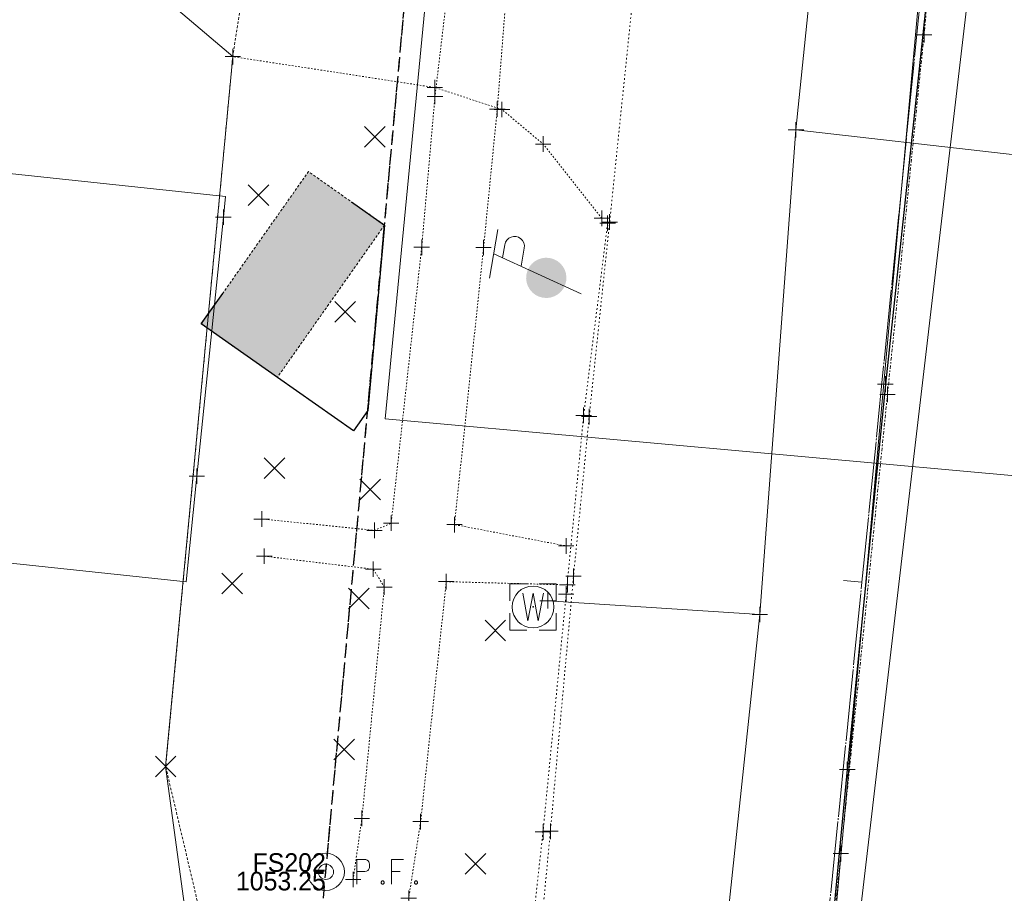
# Model space of a CAD drawing. Header units: feet. Extents: x 1620404 to 1693143, y 557267 to 607752.
# Tile 9 of 107: x 1620874 to 1620938, y 607151 to 607208. Entities that reach past the tile are written whole.
import ezdxf
from ezdxf.enums import TextEntityAlignment as Align

# ---------------------------------------------------------------- set-up
doc = ezdxf.new("R2010")
doc.units = ezdxf.units.FT
doc.header["$MEASUREMENT"] = 0
for name, pattern in [('cl', [5, 0.09375, -0.09375, 4.625, -0.09375, 0.09375]), ('cl20', [100, 5, -5, 80, -5, 5]), ('constlimit', [0]), ('DGN Style 1', [0.16325, 0.000271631, -0.162979]), ('DGN Style 2', [0.271631, 0.162979, -0.108652]), ('DGN Style 4', [0.434882, 0.217305, -0.108652, 0.000271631, -0.108652]), ('DGN Style 5', [0.190142, 0.081489, -0.108652]), ('esmtshex', [4.75, 0.8, -0.325, -0.325, 0.8, -0.3, 0.8, -0.3, 0.8, -0.3]), ('esmtswex', [4.75, 0.8, -0.325, -0.325, 0.8, -0.3, 0.8, -0.3, 0.8, -0.3]), ('sanex', [0]), ('waterex', [0])]:
    doc.linetypes.add(name, pattern=pattern)
for name, color, linetype, lineweight in [('BD_X_Building', 241, 'Continuous', 0), ('DT_X_TIN_Hull', 5, 'Continuous', 0), ('GE_X_Alignment', 7, 'cl', 0), ('GE_X_Alignment_100_Stations', 7, 'Continuous', 0), ('PV_X_COP', 4, 'DGN Style 4', 0), ('PV_X_Curb', 120, 'DGN Style 1', 0), ('PV_X_Driveway', 7, 'DGN Style 5', 0), ('PV_X_Walk', 120, 'DGN Style 5', 0), ('RW_P_Const_Limits', 120, 'constlimit', 0), ('RW_X_CL_20', 6, 'cl20', 0), ('RW_X_Esmt_SH', 6, 'esmtshex', 30), ('RW_X_Esmt_SW', 6, 'esmtswex', 30), ('SV_X_Mon_Cells_Found', 7, 'Continuous', 0), ('SV_X_Random_Point (Construction)', 7, 'Continuous', 0), ('SV_X_Text_Elevation', 93, 'Continuous', 0), ('SV_X_Text_Name', 61, 'Continuous', 0), ('UT_P_Misc_Cells', 7, 'Continuous', 13), ('UT_X_Sanitary_Line', 3, 'sanex', 0), ('UT_X_Water', 133, 'waterex', 0), ('UT_X_Water_Cells', 133, 'Continuous', 0), ('UT_X_Water_Cells (Construction)', 133, 'Continuous', 0), ('XS_X_Ground_Line', 3, 'DGN Style 2', 13)]:
    doc.layers.add(name, color=color, linetype=linetype, lineweight=lineweight)
doc.layers.add('PM_X_Surveyed_Line', color=1, linetype='Continuous', lineweight=30, plot=False)
doc.layers.add('RW_X_Easement_Area', color=3, linetype='DGN Style 2', lineweight=0, plot=False, transparency=0.5)
doc.layers.add('SV_X_Shot_Marker (Construction)', color=40, linetype='Continuous', lineweight=0, transparency=0.5)
doc.styles.add('Style-font30', font='font30.shx')

# ---------------------------------------------------------------- blocks, each defined once
blk = doc.blocks.new('IPIPE')
at = {"layer": 'SV_X_Mon_Cells_Found', "color": 7, "linetype": 'Continuous', "lineweight": 0, "flags": 128}
for points in [[(0.0999, -0.04), (0.0999, 0.04), (0.1263, 0.04), (0.1291, 0.0394), (0.1329, 0.0381), (0.1346, 0.0368), (0.1362, 0.0356), (0.1384, 0.0324), (0.1401, 0.0293), (0.1412, 0.0242), (0.1412, 0.0167), (0.1406, 0.0142), (0.1395, 0.0104), (0.1373, 0.006), (0.1351, 0.0041), (0.1335, 0.0028), (0.1307, 0.0016), (0.1263, 0.0009), (0.0999, 0.0009)], [(0.2503, 0.04), (0.2123, 0.04), (0.2123, -0.04)], [(0.2123, 0.0009), (0.2393, 0.0009)], [(0.182, -0.0293), (0.1847, -0.0293), (0.1864, -0.0305), (0.188, -0.0331), (0.188, -0.0362), (0.1864, -0.0387), (0.1847, -0.04), (0.182, -0.04), (0.1803, -0.0387), (0.1787, -0.0362), (0.1787, -0.0331), (0.1803, -0.0305), (0.182, -0.0293)], [(0.2895, -0.0293), (0.2922, -0.0293), (0.2939, -0.0305), (0.2955, -0.0331), (0.2955, -0.0362), (0.2939, -0.0387), (0.2922, -0.04), (0.2895, -0.04), (0.2878, -0.0387), (0.2861, -0.0362), (0.2861, -0.0331), (0.2878, -0.0305), (0.2895, -0.0293)]]:
    blk.add_lwpolyline(points, dxfattribs=at)
at = {"layer": 'SV_X_Mon_Cells_Found', "color": 7, "linetype": 'Continuous', "lineweight": 0}
for radius in [0.06, 0.0247]:
    blk.add_circle((0, 0), radius, dxfattribs=at)
blk = doc.blocks.new('DrawLineAnnotationDirectionLength_1')
at = {"layer": 'GE_X_Alignment_100_Stations'}
blk.add_line((0, 0), (-0.06, 0), dxfattribs=at)
blk = doc.blocks.new('SVPT_553')
at = {"layer": 'SV_X_Shot_Marker (Construction)', "transparency": 33554495}
for p, q in [((-0.025, 0), (0.025, 0)), ((0, 0.025), (0, -0.025))]:
    blk.add_line(p, q, dxfattribs=at)
blk.add_point((0, 0), dxfattribs=at)
blk = doc.blocks.new('SVPT_554')
at = {"layer": 'SV_X_Shot_Marker (Construction)', "transparency": 33554495}
for p, q in [((-0.025, 0), (0.025, 0)), ((0, 0.025), (0, -0.025))]:
    blk.add_line(p, q, dxfattribs=at)
blk.add_point((0, 0), dxfattribs=at)
blk = doc.blocks.new('SVPT_555')
at = {"layer": 'SV_X_Shot_Marker (Construction)', "transparency": 33554495}
for p, q in [((-0.025, 0), (0.025, 0)), ((0, 0.025), (0, -0.025))]:
    blk.add_line(p, q, dxfattribs=at)
blk.add_point((0, 0), dxfattribs=at)
blk = doc.blocks.new('SVPT_556')
at = {"layer": 'SV_X_Shot_Marker (Construction)', "transparency": 33554495}
for p, q in [((0, 0.025), (0, -0.025)), ((-0.025, 0), (0.025, 0))]:
    blk.add_line(p, q, dxfattribs=at)
blk.add_point((0, 0), dxfattribs=at)
blk = doc.blocks.new('SVPT_557')
at = {"layer": 'SV_X_Shot_Marker (Construction)', "transparency": 33554495}
for p, q in [((-0.025, 0), (0.025, 0)), ((0, 0.025), (0, -0.025))]:
    blk.add_line(p, q, dxfattribs=at)
blk.add_point((0, 0), dxfattribs=at)
blk = doc.blocks.new('SVPT_558')
at = {"layer": 'SV_X_Shot_Marker (Construction)', "transparency": 33554495}
for p, q in [((-0.025, 0), (0.025, 0)), ((0, 0.025), (0, -0.025))]:
    blk.add_line(p, q, dxfattribs=at)
blk.add_point((0, 0), dxfattribs=at)
blk = doc.blocks.new('SVPT_559')
at = {"layer": 'SV_X_Shot_Marker (Construction)', "transparency": 33554495}
for p, q in [((-0.025, 0), (0.025, 0)), ((0, 0.025), (0, -0.025))]:
    blk.add_line(p, q, dxfattribs=at)
blk.add_point((0, 0), dxfattribs=at)
blk = doc.blocks.new('SVPT_560')
at = {"layer": 'SV_X_Shot_Marker (Construction)', "transparency": 33554495}
for p, q in [((-0.025, 0), (0.025, 0)), ((0, 0.025), (0, -0.025))]:
    blk.add_line(p, q, dxfattribs=at)
blk.add_point((0, 0), dxfattribs=at)
blk = doc.blocks.new('SVPT_561')
at = {"layer": 'SV_X_Shot_Marker (Construction)', "transparency": 33554495}
for p, q in [((-0.025, 0), (0.025, 0)), ((0, 0.025), (0, -0.025))]:
    blk.add_line(p, q, dxfattribs=at)
blk.add_point((0, 0), dxfattribs=at)
blk = doc.blocks.new('SVPT_562')
at = {"layer": 'SV_X_Shot_Marker (Construction)', "transparency": 33554495}
for p, q in [((-0.025, 0), (0.025, 0)), ((0, 0.025), (0, -0.025))]:
    blk.add_line(p, q, dxfattribs=at)
blk.add_point((0, 0), dxfattribs=at)
blk = doc.blocks.new('SVPT_563')
at = {"layer": 'SV_X_Shot_Marker (Construction)', "transparency": 33554495}
for p, q in [((-0.025, 0), (0.025, 0)), ((0, 0.025), (0, -0.025))]:
    blk.add_line(p, q, dxfattribs=at)
blk.add_point((0, 0), dxfattribs=at)
blk = doc.blocks.new('SVPT_564')
at = {"layer": 'SV_X_Shot_Marker (Construction)', "transparency": 33554495}
for p, q in [((-0.025, 0), (0.025, 0)), ((0, 0.025), (0, -0.025))]:
    blk.add_line(p, q, dxfattribs=at)
blk.add_point((0, 0), dxfattribs=at)
blk = doc.blocks.new('SVPT_565')
at = {"layer": 'SV_X_Shot_Marker (Construction)', "transparency": 33554495}
for p, q in [((-0.025, 0), (0.025, 0)), ((0, 0.025), (0, -0.025))]:
    blk.add_line(p, q, dxfattribs=at)
blk.add_point((0, 0), dxfattribs=at)
blk = doc.blocks.new('SVPT_566')
at = {"layer": 'SV_X_Shot_Marker (Construction)', "transparency": 33554495}
for p, q in [((-0.025, 0), (0.025, 0)), ((0, 0.025), (0, -0.025))]:
    blk.add_line(p, q, dxfattribs=at)
blk.add_point((0, 0), dxfattribs=at)
blk = doc.blocks.new('SVPT_567')
at = {"layer": 'SV_X_Shot_Marker (Construction)', "transparency": 33554495}
for p, q in [((-0.025, 0), (0.025, 0)), ((0, 0.025), (0, -0.025))]:
    blk.add_line(p, q, dxfattribs=at)
blk.add_point((0, 0), dxfattribs=at)
blk = doc.blocks.new('SVPT_568')
at = {"layer": 'SV_X_Shot_Marker (Construction)', "transparency": 33554495}
for p, q in [((-0.025, 0), (0.025, 0)), ((0, 0.025), (0, -0.025))]:
    blk.add_line(p, q, dxfattribs=at)
blk.add_point((0, 0), dxfattribs=at)
blk = doc.blocks.new('SVPT_569')
at = {"layer": 'SV_X_Shot_Marker (Construction)', "transparency": 33554495}
for p, q in [((-0.025, 0), (0.025, 0)), ((0, 0.025), (0, -0.025))]:
    blk.add_line(p, q, dxfattribs=at)
blk.add_point((0, 0), dxfattribs=at)
blk = doc.blocks.new('SVPT_570')
at = {"layer": 'SV_X_Shot_Marker (Construction)', "transparency": 33554495}
for p, q in [((-0.025, 0), (0.025, 0)), ((0, 0.025), (0, -0.025))]:
    blk.add_line(p, q, dxfattribs=at)
blk.add_point((0, 0), dxfattribs=at)
blk = doc.blocks.new('SVPT_571')
at = {"layer": 'SV_X_Shot_Marker (Construction)', "transparency": 33554495}
for p, q in [((-0.025, 0), (0.025, 0)), ((0, 0.025), (0, -0.025))]:
    blk.add_line(p, q, dxfattribs=at)
blk.add_point((0, 0), dxfattribs=at)
blk = doc.blocks.new('SVPT_572')
at = {"layer": 'SV_X_Shot_Marker (Construction)', "transparency": 33554495}
for p, q in [((-0.025, 0), (0.025, 0)), ((0, 0.025), (0, -0.025))]:
    blk.add_line(p, q, dxfattribs=at)
blk.add_point((0, 0), dxfattribs=at)
blk = doc.blocks.new('SVPT_573')
at = {"layer": 'SV_X_Shot_Marker (Construction)', "transparency": 33554495}
for p, q in [((-0.025, 0), (0.025, 0)), ((0, 0.025), (0, -0.025))]:
    blk.add_line(p, q, dxfattribs=at)
blk.add_point((0, 0), dxfattribs=at)
blk = doc.blocks.new('SVPT_574')
at = {"layer": 'SV_X_Shot_Marker (Construction)', "transparency": 33554495}
for p, q in [((-0.025, 0), (0.025, 0)), ((0, 0.025), (0, -0.025))]:
    blk.add_line(p, q, dxfattribs=at)
blk.add_point((0, 0), dxfattribs=at)
blk = doc.blocks.new('SVPT_575')
at = {"layer": 'SV_X_Shot_Marker (Construction)', "transparency": 33554495}
for p, q in [((-0.025, 0), (0.025, 0)), ((0, 0.025), (0, -0.025))]:
    blk.add_line(p, q, dxfattribs=at)
blk.add_point((0, 0), dxfattribs=at)
blk = doc.blocks.new('SVPT_576')
at = {"layer": 'SV_X_Shot_Marker (Construction)', "transparency": 33554495}
for p, q in [((-0.025, 0), (0.025, 0)), ((0, 0.025), (0, -0.025))]:
    blk.add_line(p, q, dxfattribs=at)
blk.add_point((0, 0), dxfattribs=at)
blk = doc.blocks.new('SVPT_579')
at = {"layer": 'SV_X_Shot_Marker (Construction)', "transparency": 33554495}
for p, q in [((-0.025, 0), (0.025, 0)), ((0, 0.025), (0, -0.025))]:
    blk.add_line(p, q, dxfattribs=at)
blk.add_point((0, 0), dxfattribs=at)
blk = doc.blocks.new('SVPT_580')
at = {"layer": 'SV_X_Shot_Marker (Construction)', "transparency": 33554495}
for p, q in [((-0.025, 0), (0.025, 0)), ((0, 0.025), (0, -0.025))]:
    blk.add_line(p, q, dxfattribs=at)
blk.add_point((0, 0), dxfattribs=at)
blk = doc.blocks.new('SVPT_592')
at = {"layer": 'SV_X_Shot_Marker (Construction)', "transparency": 33554495}
for p, q in [((-0.025, 0), (0.025, 0)), ((0, 0.025), (0, -0.025))]:
    blk.add_line(p, q, dxfattribs=at)
blk.add_point((0, 0), dxfattribs=at)
blk = doc.blocks.new('SVPT_593')
at = {"layer": 'SV_X_Shot_Marker (Construction)', "transparency": 33554495}
for p, q in [((-0.025, 0), (0.025, 0)), ((0, 0.025), (0, -0.025))]:
    blk.add_line(p, q, dxfattribs=at)
blk.add_point((0, 0), dxfattribs=at)
blk = doc.blocks.new('SVPT_594')
at = {"layer": 'SV_X_Shot_Marker (Construction)', "transparency": 33554495}
for p, q in [((0, 0.025), (0, -0.025)), ((-0.025, 0), (0.025, 0))]:
    blk.add_line(p, q, dxfattribs=at)
blk.add_point((0, 0), dxfattribs=at)
blk = doc.blocks.new('SVPT_606')
at = {"layer": 'SV_X_Shot_Marker (Construction)', "transparency": 33554495}
for p, q in [((-0.025, 0), (0.025, 0)), ((0, 0.025), (0, -0.025))]:
    blk.add_line(p, q, dxfattribs=at)
blk.add_point((0, 0), dxfattribs=at)
blk = doc.blocks.new('SVPT_607')
at = {"layer": 'SV_X_Shot_Marker (Construction)', "transparency": 33554495}
for p, q in [((-0.025, 0), (0.025, 0)), ((0, 0.025), (0, -0.025))]:
    blk.add_line(p, q, dxfattribs=at)
blk.add_point((0, 0), dxfattribs=at)
blk = doc.blocks.new('X_93')
at = {"layer": 'SV_X_Random_Point (Construction)', "color": 7, "linetype": 'Continuous', "lineweight": 0, "transparency": 33554559}
for p, q in [((-0.0333, -0.0334), (0.0333, 0.0334)), ((-0.0333, 0.0334), (0.0333, -0.0334))]:
    blk.add_line(p, q, dxfattribs=at)
blk = doc.blocks.new('X_94')
at = {"layer": 'SV_X_Random_Point (Construction)', "color": 7, "linetype": 'Continuous', "lineweight": 0, "transparency": 33554559}
for p, q in [((-0.0333, -0.0334), (0.0333, 0.0334)), ((-0.0333, 0.0334), (0.0333, -0.0334))]:
    blk.add_line(p, q, dxfattribs=at)
blk = doc.blocks.new('WM_4')
at = {"layer": 'UT_X_Water_Cells', "color": 133, "linetype": 'Continuous', "lineweight": 0, "flags": 128}
for points in [[(-0.02, 0.075), (-0.075, 0.075), (-0.075, 0.02)], [(0.075, 0.02), (0.075, 0.075), (0.02, 0.075)], [(-0.0333, 0.045), (-0.0167, -0.045), (0, 0.045), (0.0167, -0.045), (0.0333, 0.045)], [(-0.075, -0.02), (-0.075, -0.075), (-0.02, -0.075)], [(0.02, -0.075), (0.075, -0.075), (0.075, -0.02)]]:
    blk.add_lwpolyline(points, dxfattribs=at)
at = {"layer": 'UT_X_Water_Cells', "color": 133, "linetype": 'Continuous', "lineweight": 0}
blk.add_circle((0, 0), 0.0675, dxfattribs=at)
at = {"layer": 'UT_X_Water_Cells (Construction)', "color": 133, "linetype": 'Continuous', "lineweight": 30}
blk.add_point((0, 0), dxfattribs=at)
blk = doc.blocks.new('X_95')
at = {"layer": 'SV_X_Random_Point (Construction)', "color": 7, "linetype": 'Continuous', "lineweight": 0, "transparency": 33554559}
for p, q in [((-0.0333, -0.0334), (0.0333, 0.0334)), ((-0.0333, 0.0334), (0.0333, -0.0334))]:
    blk.add_line(p, q, dxfattribs=at)
blk = doc.blocks.new('X_96')
at = {"layer": 'SV_X_Random_Point (Construction)', "color": 7, "linetype": 'Continuous', "lineweight": 0, "transparency": 33554559}
for p, q in [((-0.0333, -0.0334), (0.0333, 0.0334)), ((-0.0333, 0.0334), (0.0333, -0.0334))]:
    blk.add_line(p, q, dxfattribs=at)
blk = doc.blocks.new('X_97')
at = {"layer": 'SV_X_Random_Point (Construction)', "color": 7, "linetype": 'Continuous', "lineweight": 0, "transparency": 33554559}
for p, q in [((-0.0333, -0.0334), (0.0333, 0.0334)), ((-0.0333, 0.0334), (0.0333, -0.0334))]:
    blk.add_line(p, q, dxfattribs=at)
blk = doc.blocks.new('X_98')
at = {"layer": 'SV_X_Random_Point (Construction)', "color": 7, "linetype": 'Continuous', "lineweight": 0, "transparency": 33554559}
for p, q in [((-0.0333, -0.0334), (0.0333, 0.0334)), ((-0.0333, 0.0334), (0.0333, -0.0334))]:
    blk.add_line(p, q, dxfattribs=at)
blk = doc.blocks.new('X_99')
at = {"layer": 'SV_X_Random_Point (Construction)', "color": 7, "linetype": 'Continuous', "lineweight": 0, "transparency": 33554559}
for p, q in [((-0.0333, -0.0334), (0.0333, 0.0334)), ((-0.0333, 0.0334), (0.0333, -0.0334))]:
    blk.add_line(p, q, dxfattribs=at)
blk = doc.blocks.new('X_100')
at = {"layer": 'SV_X_Random_Point (Construction)', "color": 7, "linetype": 'Continuous', "lineweight": 0, "transparency": 33554559}
for p, q in [((-0.0333, -0.0334), (0.0333, 0.0334)), ((-0.0333, 0.0334), (0.0333, -0.0334))]:
    blk.add_line(p, q, dxfattribs=at)
blk = doc.blocks.new('SVPT_611')
at = {"layer": 'SV_X_Shot_Marker (Construction)', "transparency": 33554495}
for p, q in [((-0.025, 0), (0.025, 0)), ((0, 0.025), (0, -0.025))]:
    blk.add_line(p, q, dxfattribs=at)
blk.add_point((0, 0), dxfattribs=at)
blk = doc.blocks.new('SVPT_612')
at = {"layer": 'SV_X_Shot_Marker (Construction)', "transparency": 33554495}
for p, q in [((-0.025, 0), (0.025, 0)), ((0, 0.025), (0, -0.025))]:
    blk.add_line(p, q, dxfattribs=at)
blk.add_point((0, 0), dxfattribs=at)
blk = doc.blocks.new('X_101')
at = {"layer": 'SV_X_Random_Point (Construction)', "color": 7, "linetype": 'Continuous', "lineweight": 0, "transparency": 33554559}
for p, q in [((-0.0333, -0.0334), (0.0333, 0.0334)), ((-0.0333, 0.0334), (0.0333, -0.0334))]:
    blk.add_line(p, q, dxfattribs=at)
blk = doc.blocks.new('X_102')
at = {"layer": 'SV_X_Random_Point (Construction)', "color": 7, "linetype": 'Continuous', "lineweight": 0, "transparency": 33554559}
for p, q in [((-0.0333, -0.0334), (0.0333, 0.0334)), ((-0.0333, 0.0334), (0.0333, -0.0334))]:
    blk.add_line(p, q, dxfattribs=at)
blk = doc.blocks.new('X_103')
at = {"layer": 'SV_X_Random_Point (Construction)', "color": 7, "linetype": 'Continuous', "lineweight": 0, "transparency": 33554559}
for p, q in [((-0.0333, -0.0334), (0.0333, 0.0334)), ((-0.0333, 0.0334), (0.0333, -0.0334))]:
    blk.add_line(p, q, dxfattribs=at)
blk = doc.blocks.new('SVPT_613')
at = {"layer": 'SV_X_Shot_Marker (Construction)', "transparency": 33554495}
for p, q in [((-0.025, 0), (0.025, 0)), ((0, 0.025), (0, -0.025))]:
    blk.add_line(p, q, dxfattribs=at)
blk.add_point((0, 0), dxfattribs=at)
blk = doc.blocks.new('SVPT_614')
at = {"layer": 'SV_X_Shot_Marker (Construction)', "transparency": 33554495}
for p, q in [((0, 0.025), (0, -0.025)), ((-0.025, 0), (0.025, 0))]:
    blk.add_line(p, q, dxfattribs=at)
blk.add_point((0, 0), dxfattribs=at)
blk = doc.blocks.new('SVPT_615')
at = {"layer": 'SV_X_Shot_Marker (Construction)', "transparency": 33554495}
for p, q in [((-0.025, 0), (0.025, 0)), ((0, 0.025), (0, -0.025))]:
    blk.add_line(p, q, dxfattribs=at)
blk.add_point((0, 0), dxfattribs=at)
blk = doc.blocks.new('SVPT_616')
at = {"layer": 'SV_X_Shot_Marker (Construction)', "transparency": 33554495}
for p, q in [((-0.025, 0), (0.025, 0)), ((0, 0.025), (0, -0.025))]:
    blk.add_line(p, q, dxfattribs=at)
blk.add_point((0, 0), dxfattribs=at)
blk = doc.blocks.new('SVPT_617')
at = {"layer": 'SV_X_Shot_Marker (Construction)', "transparency": 33554495}
for p, q in [((-0.025, 0), (0.025, 0)), ((0, 0.025), (0, -0.025))]:
    blk.add_line(p, q, dxfattribs=at)
blk.add_point((0, 0), dxfattribs=at)
blk = doc.blocks.new('*U1169')
at = {"layer": 'DT_X_TIN_Hull', "flags": 128}
blk.add_lwpolyline([(-283.737, -75.71), (-282.331, -81.304), (-217.692, -104.057), (-142.344, -167.873), (-146.673, -213.688), (-135.193, -297.918), (-84.507, -298.273), (-83.442, -286.622), (-81.164, -261.728), (-81.03, -260.234), (-78.795, -235.339), (-78.511, -232.834), (-75.693, -207.993), (-75.687, -207.931), (-73.185, -183.056), (-73.053, -181.832), (-70.369, -156.977), (-68.84, -139.29), (0.027, -71.147), (23.686, -66.343), (283.737, 24.861)], dxfattribs=at)
blk = doc.blocks.new('SVPT_1081')
at = {"layer": 'SV_X_Shot_Marker (Construction)', "transparency": 33554495}
for p, q in [((-0.025, 0), (0.025, 0)), ((0, 0.025), (0, -0.025))]:
    blk.add_line(p, q, dxfattribs=at)
blk.add_point((0, 0), dxfattribs=at)
blk = doc.blocks.new('SVPT_1082')
at = {"layer": 'SV_X_Shot_Marker (Construction)', "transparency": 33554495}
for p, q in [((-0.025, 0), (0.025, 0)), ((0, 0.025), (0, -0.025))]:
    blk.add_line(p, q, dxfattribs=at)
blk.add_point((0, 0), dxfattribs=at)
blk = doc.blocks.new('SVPT_1084')
at = {"layer": 'SV_X_Shot_Marker (Construction)', "transparency": 33554495}
for p, q in [((-0.025, 0), (0.025, 0)), ((0, 0.025), (0, -0.025))]:
    blk.add_line(p, q, dxfattribs=at)
blk.add_point((0, 0), dxfattribs=at)
blk = doc.blocks.new('SVPT_1085')
at = {"layer": 'SV_X_Shot_Marker (Construction)', "transparency": 33554495}
for p, q in [((-0.025, 0), (0.025, 0)), ((0, 0.025), (0, -0.025))]:
    blk.add_line(p, q, dxfattribs=at)
blk.add_point((0, 0), dxfattribs=at)
blk = doc.blocks.new('SVPT_1086')
at = {"layer": 'SV_X_Shot_Marker (Construction)', "transparency": 33554495}
for p, q in [((-0.025, 0), (0.025, 0)), ((0, 0.025), (0, -0.025))]:
    blk.add_line(p, q, dxfattribs=at)
blk.add_point((0, 0), dxfattribs=at)
blk = doc.blocks.new('TPWP')
at = {"layer": 'UT_P_Misc_Cells', "linetype": 'Continuous', "lineweight": 0}
h = blk.add_hatch(color=30, dxfattribs=at)
edge = h.paths.add_edge_path()
edge.add_arc((0, 0), 0.065, 0, 360)
at = {"layer": 'UT_P_Misc_Cells', "color": 30, "linetype": 'Continuous', "lineweight": 13}
for p, q in [((0.0482, 0.18), (-0.0322, -0.12)), ((0.1282, 0.18), (-0.0318, 0.18)), ((0.0402, 0.15), (0.0827, 0.15)), ((0.0231, 0.0862), (0.0827, 0.0862))]:
    blk.add_line(p, q, dxfattribs=at)
at = {"layer": 'UT_P_Misc_Cells', "color": 30, "linetype": 'Continuous', "lineweight": 13, "extrusion": (0, 0, -1)}
blk.add_arc((-0.0833, 0.1181), 0.0319, 88.8767, 271.1233, dxfattribs=at)

msp = doc.modelspace()

# ---------------------------------------------------------------- hatches: boundary and pattern name
at = {"layer": 'RW_X_Easement_Area', "transparency": 33554495}
msp.add_hatch(color=256, dxfattribs=at).paths.add_polyline_path([(1620897.871, 607194.343), (1620892.964, 607197.796), (1620886.052, 607187.974), (1620890.959, 607184.521)], flags=0)

# ---------------------------------------------------------------- linework, layer by layer
at = {"layer": 'BD_X_Building'}
for p, q in [((1620887.61, 607196.195), (1620873.261, 607197.713)), ((1620887.61, 607196.195), (1620887.473, 607194.858)), ((1620885.762, 607178.143), (1620885.065, 607171.335)), ((1620853.48, 607174.678), (1620885.065, 607171.335))]:
    msp.add_line(p, q, dxfattribs=at)
at = {"layer": 'BD_X_Building', "flags": 128}
msp.add_lwpolyline([(1620885.762, 607178.143), (1620887.473, 607194.858)], dxfattribs=at)
at = {"layer": 'GE_X_Alignment'}
msp.add_line((1620919.758, 607082.46), (1620969.644, 607579.965), dxfattribs=at)
at = {"layer": 'PM_X_Surveyed_Line', "flags": 128}
msp.add_lwpolyline([(1620942.768, 607326.679), (1620941.373, 607302.519), (1620939.091, 607277.842), (1620936.862, 607256.373), (1620935.114, 607233.698), (1620932.866, 607209.298), (1620930.18, 607184.088), (1620927.721, 607159.212), (1620925.368, 607134.675), (1620923.049, 607111.492), (1620919.95, 607082.635)], dxfattribs=at)
at = {"layer": 'PV_X_COP', "flags": 128}
msp.add_lwpolyline([(1620919.758, 607082.46), (1620922.141, 607104.863), (1620924.877, 607129.368), (1620927.308, 607153.786), (1620930.318, 607183.419), (1620932.675, 607206.616), (1620934.923, 607231.063), (1620936.845, 607252.829), (1620939.337, 607281.641), (1620941.646, 607305.177), (1620943.257, 607325.607)], dxfattribs=at)
at = {"layer": 'PV_X_Curb', "flags": 128}
for points in [[(1620924.949, 607316.826), (1620922.933, 607296.502), (1620921.491, 607284.929), (1620919.676, 607270.353), (1620918.791, 607259.796), (1620917.929, 607248.651), (1620915.968, 607227.88), (1620914.799, 607217.826), (1620912.391, 607194.541), (1620911.073, 607181.984), (1620910.062, 607171.689), (1620908.569, 607155.228), (1620907.147, 607140.163), (1620902.572, 607099.004), (1620900.793, 607078.524)], [(1620912.261, 607194.461), (1620910.716, 607182.065), (1620909.589, 607170.536), (1620908.094, 607155.187), (1620904.289, 607120.922), (1620902.203, 607099.061), (1620900.283, 607078.624)]]:
    msp.add_lwpolyline(points, dxfattribs=at)
at = {"layer": 'PV_X_Driveway', "flags": 128}
msp.add_lwpolyline([(1620911.896, 607194.781), (1620908.105, 607199.573), (1620905.445, 607201.804), (1620901.117, 607203.223), (1620888.082, 607205.216)], dxfattribs=at)
at = {"layer": 'PV_X_Walk', "flags": 128}
for points in [[(1620918.982, 607314.675), (1620917.211, 607296.867), (1620915.525, 607284.373), (1620915.065, 607282.215), (1620913.285, 607274.02), (1620910.543, 607264.132), (1620907.741, 607255.59), (1620906.833, 607251.95), (1620903.839, 607226.94), (1620902.312, 607212.666), (1620901.126, 607202.643), (1620900.268, 607192.913), (1620898.299, 607175.109), (1620897.227, 607174.648), (1620889.948, 607175.38)], [(1620921.507, 607296.508), (1620919.324, 607284.194), (1620918.888, 607282.092), (1620916.884, 607273.083), (1620913.947, 607262.823), (1620911.631, 607255.032), (1620911.008, 607252.861), (1620907.809, 607226.92), (1620905.945, 607212.077), (1620905.143, 607201.827), (1620904.26, 607192.899), (1620902.383, 607175.017), (1620909.589, 607173.641)], [(1620890.116, 607172.98), (1620897.148, 607172.139), (1620897.858, 607170.991), (1620896.411, 607156.065), (1620895.848, 607152.122)], [(1620909.666, 607171.127), (1620901.856, 607171.338), (1620900.2, 607155.854), (1620899.428, 607150.905), (1620896.795, 607126.06), (1620894.371, 607101.598), (1620891.789, 607078.994), (1620890.524, 607069.916)]]:
    msp.add_lwpolyline(points, dxfattribs=at)
at = {"layer": 'RW_P_Const_Limits'}
for q in [(1620906.735, 607273.197), (1620961.48, 607176.074)]:
    msp.add_line((1620897.914, 607181.842), q, dxfattribs=at)
at = {"layer": 'RW_X_CL_20', "ltscale": 40, "flags": 128}
msp.add_lwpolyline([(1620918.689, 607058.596), (1620977.744, 607709.423)], dxfattribs=at)
at = {"layer": 'RW_X_Easement_Area', "transparency": 33554495, "flags": 128}
msp.add_lwpolyline([(1620897.871, 607194.343), (1620892.964, 607197.796), (1620886.052, 607187.974), (1620890.959, 607184.521), (1620897.871, 607194.343)], close=True, dxfattribs=at)
at = {"layer": 'RW_X_Esmt_SH'}
for p in [(1620886.633, 607070.492), (1620894.049, 607152.226)]:
    msp.add_line(p, (1620905.066, 607273.637), dxfattribs=at)
at = {"layer": 'RW_X_Esmt_SW', "ltscale": 20, "flags": 128}
msp.add_lwpolyline([(1620896.785, 607182.374), (1620895.866, 607181.068), (1620890.959, 607184.521), (1620886.052, 607187.974), (1620892.964, 607197.796), (1620897.871, 607194.343), (1620896.785, 607182.374)], dxfattribs=at)
at = {"layer": 'UT_X_Sanitary_Line', "flags": 128}
msp.add_lwpolyline([(1620917.572, 607056.468), (1620946.597, 607303.475), (1620969.398, 607318.134), (1620991.388, 607337.131), (1620999.699, 607414.899), (1620962.261, 607455.348)], dxfattribs=at)
at = {"layer": 'UT_X_Water', "flags": 128}
for points in [[(1620890.217, 607296.403), (1620906.553, 607285.459), (1620909.963, 607283.11), (1620931.537, 607267.195), (1620928.848, 607243.672), (1620924.412, 607200.486), (1620922.085, 607169.219), (1620919.875, 607148.34), (1620915.828, 607114.011), (1620910.736, 607065.707)], [(1620924.412, 607200.486), (1620951.528, 607197.384)], [(1620922.085, 607169.219), (1620908.395, 607170.107)]]:
    msp.add_lwpolyline(points, dxfattribs=at)
at = {"layer": 'XS_X_Ground_Line', "flags": 128}
msp.add_lwpolyline([(1620746.689, 607297.379), (1620748.095, 607291.785), (1620779.569, 607288.79), (1620808.741, 607301.635), (1620814.86, 607301.894), (1620812.283, 607290.973), (1620815.494, 607284.813), (1620812.734, 607269.032), (1620817.164, 607272.316), (1620822.663, 607273.472), (1620823.777, 607275.409), (1620833.831, 607276.857), (1620842.089, 607280.051), (1620850.734, 607285.069), (1620880.059, 607282.731), (1620881.962, 607280.443), (1620895.902, 607261.523), (1620889.382, 607213.696), (1620888.082, 607205.216), (1620883.753, 607159.401), (1620887.996, 607141.373), (1620888.315, 607125.213), (1620884.571, 607106.645), (1620890.511, 607106.463), (1620889.465, 607094.585), (1620889.25, 607093.707), (1620888.672, 607092.772), (1620887.978, 607092.076), (1620887.071, 607092.006), (1620886.16, 607091.971), (1620885.568, 607088.082), (1620886.654, 607087.902), (1620887.651, 607087.221), (1620888.442, 607085.707), (1620888.506, 607084.888), (1620886.778, 607070.576), (1620890.524, 607069.916), (1620895.233, 607075.171), (1620900.283, 607078.624), (1620900.793, 607078.524), (1620919.758, 607082.46), (1620942.421, 607075.264), (1620945.919, 607074.816), (1620945.726, 607070.668), (1620957.413, 607069.613), (1620957.499, 607070.146), (1620957.496, 607071.987), (1620957.906, 607076.408), (1620958.376, 607081.776), (1620959.258, 607088.255), (1620959.666, 607091.269), (1620962.505, 607101.55), (1620963.872, 607107.921), (1620965.588, 607113.691), (1620965.547, 607113.815), (1620964.075, 607114.367), (1620964.051, 607115.384), (1620972.6, 607145.578), (1620973.005, 607146.593), (1620973.54, 607148.302), (1620973.567, 607148.753), (1620974.702, 607164.594), (1620976.192, 607165.798), (1620973.782, 607173.685), (1620974.035, 607176.388), (1620980.349, 607196.013), (1620984.729, 607210.858), (1620984.874, 607218.044), (1620986.574, 607226.322), (1620992.94, 607228.959), (1621010.774, 607227.179), (1621013.458, 607226.052), (1621020.637, 607226.073), (1621020.734, 607226.201), (1621032.239, 607297.081), (1621054.112, 607306.746), (1621054.931, 607316.441), (1621057.013, 607344.711), (1621054.387, 607377.319), (1621050.594, 607393.13), (1621052.339, 607410.523), (1621046.191, 607417.464), (1621042.617, 607421.609), (1621037.835, 607424.331), (1621033.292, 607433.17), (1620979.512, 607425.149), (1620983.192, 607452.594), (1620985.231, 607472.251), (1620986.351, 607484.731), (1620986.748, 607489.362), (1620988.881, 607514.27), (1620990.903, 607531.605), (1620991.127, 607533.857), (1620993.597, 607558.734), (1620994.28, 607565.511), (1620996.788, 607590.385), (1620998.437, 607605.104), (1621000.336, 607626.565), (1621002.111, 607645.831), (1621002.892, 607654.576), (1620999.135, 607655.949), (1620995.811, 607656.471), (1620995.386, 607656.598), (1620977.877, 607662.074), (1620971.699, 607662.307), (1620960.511, 607670.555), (1620960.109, 607670.677), (1620938.469, 607671.362), (1620937.805, 607643.561), (1620937.135, 607610.92), (1620935.315, 607584.427), (1620928.858, 607551.193), (1620925.198, 607530.235), (1620918.419, 607505.271), (1620916.534, 607497.176), (1620919.823, 607452.032), (1620882.973, 607448.406), (1620871.8, 607449.095), (1620881.045, 607424.843), (1620891.589, 607408.347), (1620892.984, 607397.589), (1620883.102, 607388.071), (1620867.478, 607374.653), (1620865.854, 607373.61), (1620863.634, 607372.487), (1620861.853, 607372.163), (1620859.624, 607372.405), (1620854.922, 607372.936), (1620854.264, 607368.249), (1620850.861, 607368.325), (1620850.305, 607366.436), (1620849.817, 607366.113), (1620847.776, 607364.944), (1620844.436, 607364.027), (1620838.698, 607363.398), (1620830.833, 607363.592), (1620824.924, 607352.991), (1620817.773, 607341.051), (1620800.298, 607333.725), (1620787.71, 607330.391), (1620776.274, 607328.723), (1620765.797, 607328.274), (1620766.505, 607314.621), (1620746.689, 607297.379)], dxfattribs=at)

# ---------------------------------------------------------------- block references
at = {"layer": 'DT_X_TIN_Hull'}
msp.add_blockref('*U1169', (1621030.426, 607373.089), dxfattribs=at)
at = {"layer": 'GE_X_Alignment_100_Stations', "xscale": 20, "yscale": 20, "zscale": 20, "rotation": 354.2739854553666}
msp.add_blockref('DrawLineAnnotationDirectionLength_1', (1620928.666, 607171.294), dxfattribs=at)
at = {"layer": 'SV_X_Mon_Cells_Found', "color": 7, "linetype": 'Continuous', "lineweight": 0, "xscale": 20, "yscale": 20, "zscale": 20}
msp.add_blockref('IPIPE', (1620894.085, 607152.614), dxfattribs=at)
at = {"layer": 'SV_X_Random_Point (Construction)', "color": 7, "linetype": 'Continuous', "lineweight": 0, "transparency": 33554559, "xscale": 20, "yscale": 20, "zscale": 20}
for name, p in [('X_103', (1620897.237, 607200.041)), ('X_101', (1620889.734, 607196.279)), ('X_102', (1620895.341, 607188.748)), ('X_100', (1620890.771, 607178.654)), ('X_99', (1620896.952, 607177.286)), ('X_97', (1620888.034, 607171.214)), ('X_98', (1620896.212, 607170.253)), ('X_94', (1620905.018, 607168.177)), ('X_95', (1620895.267, 607160.506)), ('X_96', (1620883.753, 607159.401)), ('X_93', (1620903.748, 607153.128))]:
    msp.add_blockref(name, p, dxfattribs=at)
at = {"layer": 'SV_X_Shot_Marker (Construction)', "transparency": 33554495, "xscale": 20, "yscale": 20, "zscale": 20}
for name, p in [('SVPT_594', (1620932.675, 607206.616)), ('SVPT_617', (1620888.082, 607205.216)), ('SVPT_616', (1620901.117, 607203.223)), ('SVPT_556', (1620901.126, 607202.643)), ('SVPT_555', (1620905.143, 607201.827)), ('SVPT_615', (1620905.445, 607201.804)), ('SVPT_1081', (1620924.412, 607200.486)), ('SVPT_1082', (1620924.412, 607200.486)), ('SVPT_614', (1620908.105, 607199.573)), ('SVPT_612', (1620887.473, 607194.858)), ('SVPT_613', (1620911.896, 607194.781)), ('SVPT_554', (1620912.261, 607194.461)), ('SVPT_553', (1620912.391, 607194.541)), ('SVPT_557', (1620900.268, 607192.913)), ('SVPT_558', (1620904.26, 607192.899)), ('SVPT_606', (1620930.18, 607184.088)), ('SVPT_593', (1620930.318, 607183.419)), ('SVPT_561', (1620910.716, 607182.065)), ('SVPT_562', (1620911.073, 607181.984)), ('SVPT_611', (1620885.762, 607178.143)), ('SVPT_569', (1620889.948, 607175.38)), ('SVPT_568', (1620897.227, 607174.648)), ('SVPT_567', (1620898.299, 607175.109)), ('SVPT_559', (1620902.383, 607175.017)), ('SVPT_560', (1620909.589, 607173.641)), ('SVPT_570', (1620890.116, 607172.98)), ('SVPT_571', (1620897.148, 607172.139)), ('SVPT_566', (1620901.856, 607171.338)), ('SVPT_563', (1620910.062, 607171.689)), ('SVPT_572', (1620897.858, 607170.991)), ('SVPT_565', (1620909.666, 607171.127)), ('SVPT_1086', (1620908.395, 607170.107)), ('SVPT_564', (1620909.589, 607170.536)), ('SVPT_1084', (1620922.085, 607169.219)), ('SVPT_1085', (1620922.085, 607169.219)), ('SVPT_607', (1620927.721, 607159.212)), ('SVPT_573', (1620896.411, 607156.065)), ('SVPT_574', (1620900.2, 607155.854)), ('SVPT_575', (1620908.094, 607155.187)), ('SVPT_576', (1620908.569, 607155.228)), ('SVPT_592', (1620927.308, 607153.786)), ('SVPT_580', (1620895.848, 607152.122)), ('SVPT_579', (1620899.428, 607150.905))]:
    msp.add_blockref(name, p, dxfattribs=at)
at = {"layer": 'UT_P_Misc_Cells', "color": 30, "linetype": 'Continuous', "lineweight": 13, "xscale": 20.00000000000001, "yscale": 20.00000000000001, "zscale": 20.00000000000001, "rotation": 80.35860757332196}
msp.add_blockref('TPWP', (1620908.305, 607190.94), dxfattribs=at)
at = {"layer": 'UT_X_Water_Cells', "color": 133, "linetype": 'Continuous', "lineweight": 0, "xscale": 20, "yscale": 20, "zscale": 20}
msp.add_blockref('WM_4', (1620907.45, 607169.704), dxfattribs=at)

# ---------------------------------------------------------------- texts
at = {"layer": 'SV_X_Text_Elevation', "style": 'Style-font30'}
msp.add_text('1053.25', height=1.2, dxfattribs=at).set_placement((1620894.085, 607152.614), align=Align.TOP_RIGHT)
at = {"layer": 'SV_X_Text_Name', "style": 'Style-font30'}
msp.add_text('FS202', height=1.2, dxfattribs=at).set_placement((1620894.085, 607152.614), align=Align.RIGHT)

doc.saveas('drawing.dxf')
